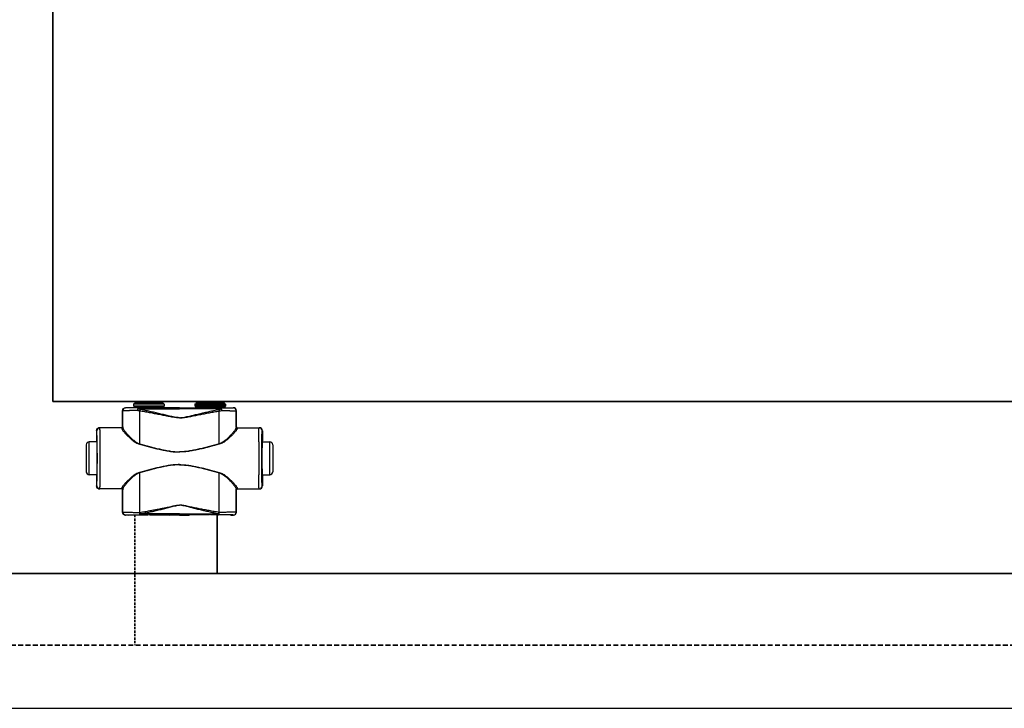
# Model space of a CAD drawing. Header units: millimetres. Extents: x 14365 to 105143, y -126377 to -22383.
# Tile 109 of 191: x 68479 to 69282, y -126377 to -125815. Entities that reach past the tile are written whole.
import ezdxf

# ---------------------------------------------------------------- set-up
doc = ezdxf.new("R2010")
doc.units = ezdxf.units.MM
doc.linetypes.add('VERDECKT', pattern=[9.525, 6.35, -3.175])
doc.linetypes.add('ČÁRKOVANÁ', pattern=[0.75, 0.5, -0.25])
for name, color, linetype, lineweight in [('UT_POTRUBI - PŘÍVOD', 1, 'Continuous', 35), ('UT_POTRUBI - ZPÁTEČKA', 5, 'ČÁRKOVANÁ', 35), ('UT_SCHÉMA_PŘÍVOD', 10, 'Continuous', 35), ('UT_SCHÉMA_ZPÁTEČKA', 172, 'VERDECKT', 35), ('UT_ZAŘÍZENÍ - OT', 3, 'Continuous', 35)]:
    doc.layers.add(name, color=color, linetype=linetype, lineweight=lineweight)

msp = doc.modelspace()

# ---------------------------------------------------------------- linework, layer by layer
at = {"color": 0, "linetype": 'Continuous'}
for p, q in [((68571.68, -126128.53), (68571.38, -126128.83)), ((68596.58, -126128.83), (68571.38, -126128.83)), ((68571.38, -126128.83), (68571.38, -126130.23)), ((68596.28, -126128.53), (68571.68, -126128.53)), ((68595.48, -126127.73), (68572.48, -126127.73)), ((68572.48, -126127.73), (68572.48, -126128.43)), ((68595.48, -126128.43), (68572.48, -126128.43)), ((68594.38, -126126.63), (68573.58, -126126.63)), ((68595.48, -126127.73), (68595.48, -126128.43)), ((68596.28, -126128.53), (68596.58, -126128.83)), ((68596.58, -126128.83), (68596.58, -126130.23)), ((68621.68, -126128.53), (68621.38, -126128.83)), ((68621.38, -126128.83), (68646.58, -126128.83)), ((68621.38, -126128.83), (68621.38, -126130.23)), ((68621.68, -126128.53), (68646.28, -126128.53)), ((68622.48, -126127.73), (68622.48, -126128.43)), ((68622.48, -126127.73), (68645.48, -126127.73)), ((68622.48, -126128.43), (68645.48, -126128.43)), ((68623.58, -126126.63), (68644.38, -126126.63)), ((68645.48, -126127.73), (68645.48, -126128.43)), ((68646.28, -126128.53), (68646.58, -126128.83)), ((68646.58, -126128.83), (68646.58, -126130.23)), ((68562.6, -126134.36), (68562.48, -126134.23)), ((68562.48, -126147.23), (68562.48, -126134.23)), ((68565.1, -126131.86), (68564.98, -126131.73)), ((68566.63, -126131.73), (68564.98, -126131.73)), ((68566.98, -126131.84), (68566.63, -126131.73)), ((68571.38, -126130.23), (68572.33, -126131.19)), ((68571.38, -126130.23), (68596.58, -126130.23)), ((68572.33, -126131.19), (68595.63, -126131.19)), ((68572.48, -126131.54), (68595.48, -126131.54)), ((68572.48, -126131.54), (68572.48, -126131.9)), ((68580.13, -126131.92), (68575.28, -126131.92)), ((68575.28, -126132.62), (68575.28, -126131.92)), ((68575.28, -126132.62), (68608.98, -126132.62)), ((68608.98, -126131.92), (68587.83, -126131.92)), ((68595.48, -126131.54), (68595.48, -126131.9)), ((68596.58, -126130.23), (68595.63, -126131.19)), ((68602.73, -126131.73), (68600.98, -126131.84)), ((68608.98, -126131.73), (68602.73, -126131.73)), ((68608.98, -126131.73), (68615.23, -126131.73)), ((68608.98, -126131.92), (68630.13, -126131.92)), ((68642.68, -126132.62), (68608.98, -126132.62)), ((68615.23, -126131.73), (68616.98, -126131.84)), ((68646.58, -126130.23), (68621.38, -126130.23)), ((68621.38, -126130.23), (68622.33, -126131.19)), ((68645.63, -126131.19), (68622.33, -126131.19)), ((68645.48, -126131.54), (68622.48, -126131.54)), ((68622.48, -126131.54), (68622.48, -126131.9)), ((68637.83, -126131.92), (68642.68, -126131.92)), ((68642.68, -126132.62), (68642.68, -126131.92)), ((68645.48, -126131.54), (68645.48, -126131.9)), ((68646.58, -126130.23), (68645.63, -126131.19)), ((68650.98, -126131.84), (68651.33, -126131.73)), ((68651.33, -126131.73), (68652.98, -126131.73)), ((68652.86, -126131.86), (68652.98, -126131.73)), ((68655.36, -126134.36), (68655.48, -126134.23)), ((68655.48, -126147.23), (68655.48, -126134.23)), ((68541.49, -126150.53), (68541.28, -126150.53)), ((68541.28, -126150.53), (68541.28, -126158.68)), ((68561.79, -126148.03), (68543.78, -126148.03)), ((68562.48, -126147.23), (68562.59, -126147.23)), ((68655.48, -126147.23), (68655.38, -126147.23)), ((68656.18, -126148.03), (68674.18, -126148.03)), ((68676.47, -126150.53), (68676.68, -126150.53)), ((68676.68, -126150.53), (68676.68, -126158.68)), ((68532.78, -126162.03), (68532.78, -126184.03)), ((68541.53, -126159.53), (68535.28, -126159.53)), ((68535.28, -126186.53), (68535.28, -126159.53)), ((68541.28, -126158.68), (68541.49, -126159.03)), ((68541.68, -126159.05), (68541.67, -126159.03)), ((68676.29, -126159.05), (68676.29, -126159.03)), ((68676.43, -126159.53), (68682.68, -126159.53)), ((68676.68, -126158.68), (68676.47, -126159.03)), ((68682.68, -126186.53), (68682.68, -126159.53)), ((68685.18, -126162.03), (68685.18, -126184.03)), ((68541.53, -126186.53), (68535.28, -126186.53)), ((68541.49, -126187.03), (68541.28, -126187.38)), ((68541.28, -126187.38), (68541.28, -126195.53)), ((68541.67, -126187.03), (68541.68, -126187.02)), ((68676.29, -126187.03), (68676.29, -126187.02)), ((68676.43, -126186.53), (68682.68, -126186.53)), ((68676.47, -126187.03), (68676.68, -126187.38)), ((68676.68, -126187.38), (68676.68, -126195.53)), ((68541.28, -126195.53), (68541.49, -126195.53)), ((68561.79, -126198.03), (68543.78, -126198.03)), ((68562.59, -126198.83), (68562.48, -126198.83)), ((68562.48, -126216.93), (68562.48, -126198.83)), ((68655.38, -126198.83), (68655.48, -126198.83)), ((68655.48, -126216.93), (68655.48, -126198.83)), ((68656.18, -126198.03), (68674.18, -126198.03)), ((68676.68, -126195.53), (68676.47, -126195.53)), ((68562.48, -126216.93), (68562.6, -126216.82)), ((68576.52, -126217.19), (68576.7, -126217.19)), ((68608.98, -126218.5), (68577.02, -126218.5)), ((68577.02, -126219.24), (68577.02, -126218.5)), ((68608.98, -126218.5), (68640.94, -126218.5)), ((68640.94, -126219.24), (68640.94, -126218.5)), ((68641.44, -126217.19), (68641.26, -126217.19)), ((68655.48, -126216.93), (68655.36, -126216.82)), ((68564.98, -126219.43), (68565.1, -126219.32)), ((68566.63, -126219.43), (68564.98, -126219.43)), ((68566.98, -126219.33), (68566.63, -126219.43)), ((68576.85, -126219.24), (68577.02, -126219.24)), ((68577.02, -126219.24), (68578.29, -126219.24)), ((68589.68, -126219.24), (68608.98, -126219.24)), ((68602.73, -126219.43), (68600.98, -126219.33)), ((68608.98, -126219.43), (68602.73, -126219.43)), ((68628.29, -126219.24), (68608.98, -126219.24)), ((68608.98, -126219.43), (68615.23, -126219.43)), ((68615.23, -126219.43), (68616.98, -126219.33)), ((68640.94, -126219.24), (68639.68, -126219.24)), ((68641.11, -126219.24), (68640.94, -126219.24)), ((68650.98, -126219.33), (68651.33, -126219.43)), ((68651.33, -126219.43), (68652.98, -126219.43)), ((68652.98, -126219.43), (68652.86, -126219.32))]:
    msp.add_line(p, q, dxfattribs=at)
at = {"ltscale": 8}
msp.add_line((31841.29, -126377.19), (105085.12, -126377.19), dxfattribs=at)
at = {"color": 0, "linetype": 'Continuous'}
for centre, radius, start, end in [((68573.58, -126127.73), 1.1, 90, 180), ((68573.58, -126128.43), 1.1, 180, 185.21872), ((68594.38, -126127.73), 1.1, 0, 90), ((68594.38, -126128.43), 1.1, 354.78128, 0), ((68623.58, -126127.73), 1.1, 90, 180), ((68623.58, -126128.43), 1.1, 180, 185.21872), ((68644.38, -126127.73), 1.1, 0, 90), ((68644.38, -126128.43), 1.1, 354.78128, 0), ((68565.1, -126134.36), 2.5, 90.00246, 179.99754), ((68571.98, -126131.54), 0.5, 0, 45), ((68595.98, -126131.54), 0.5, 135, 180), ((68621.98, -126131.54), 0.5, 0, 45), ((68645.98, -126131.54), 0.5, 135, 180), ((68652.86, -126134.36), 2.5, 0.00246, 89.99754), ((68543.99, -126150.53), 2.5, 90.00225, 180.00111), ((68561.79, -126147.23), 0.8, 270.0036, 359.99724), ((68656.18, -126147.23), 0.8, 180.00276, 269.9964), ((68673.97, -126150.53), 2.5, 359.99889, 89.99775), ((68535.28, -126162.03), 2.5, 90, 180), ((66101.82, -126173.03), 2442.41, 359.68325, 0.31675), ((71116.14, -126173.03), 2442.41, 179.68325, 180.31675), ((68682.68, -126162.03), 2.5, 0, 90), ((68535.28, -126184.03), 2.5, 180, 270), ((68682.68, -126184.03), 2.5, 270, 0), ((68543.99, -126195.53), 2.5, 179.99889, 269.99775), ((68561.79, -126198.83), 0.8, 0.00276, 89.9964), ((68656.18, -126198.83), 0.8, 90.0036, 179.99724), ((68673.97, -126195.53), 2.5, 270.00225, 0.00111), ((68565.1, -126216.82), 2.5, 180.00246, 269.99754), ((68652.86, -126216.82), 2.5, 270.00246, 359.99754)]:
    msp.add_arc(centre, radius, start, end, dxfattribs=at)
at = {"color": 0, "linetype": 'Continuous', "extrusion": (0, 0, -1)}
for centre, major_axis, ratio, start_param, end_param in [((68564.98, -126134.23), (-1.77, 1.77), 0.999973, -0.785384, 0.785384), ((68583.98, -126131.84), (-17, 0), 0.005236, 4.941076, 6.283185), ((68583.98, -126131.84), (-17, 0), 0.005236, 3.141593, 4.483702), ((68543.78, -126150.53), (-2.5, 0), 0.999945, 0, 1.570796), ((68561.68, -126147.23), (-0.8, 0), 0.999986, -3.141593, -1.659157), ((68541.49, -126173.03), (0, 14), 0.010472, 0, 3.141593), ((68543.78, -126195.53), (-2.5, 0), 0.999945, -1.570796, 0), ((68561.68, -126198.83), (0.8, 0), 0.999986, -1.395381, 0), ((68564.98, -126216.93), (1.77, 1.77), 0.999973, -3.926977, -2.356208), ((68583.98, -126219.33), (-17, 0), 0.005236, 0, 1.229157), ((68583.98, -126219.33), (-17, 0), 0.005236, 1.912436, 3.141593)]:
    msp.add_ellipse(centre, major_axis=major_axis, ratio=ratio, start_param=start_param, end_param=end_param, dxfattribs=at)
at = {"color": 0, "linetype": 'Continuous'}
for centre, major_axis, ratio, start_param, end_param in [((68633.98, -126131.84), (17, 0), 0.005236, 3.141593, 4.483702), ((68633.98, -126131.84), (17, 0), 0.005236, 4.941076, 6.283185), ((68652.98, -126134.23), (1.77, 1.77), 0.999973, -0.785384, 0.785384), ((68656.28, -126147.23), (0.8, 0), 0.999986, -3.141593, -1.659157), ((68674.18, -126150.53), (2.5, 0), 0.999945, 0, 1.570796), ((68676.47, -126173.03), (0, 14), 0.010472, 0, 3.141593), ((68656.28, -126198.83), (-0.8, 0), 0.999986, -1.395381, 0), ((68674.18, -126195.53), (2.5, 0), 0.999945, -1.570796, 0), ((68652.98, -126216.93), (-1.77, 1.77), 0.999973, -3.926977, -2.356208), ((68633.98, -126219.33), (17, 0), 0.005236, 1.912436, 3.141593), ((68633.98, -126219.33), (17, 0), 0.005236, 0, 1.229157)]:
    msp.add_ellipse(centre, major_axis=major_axis, ratio=ratio, start_param=start_param, end_param=end_param, dxfattribs=at)
for points, knots in [([(68574.66, -126134.04), (68573.83, -126134.05), (68572.22, -126134.06), (68570.26, -126134.08), (68568.79, -126134.1), (68567.79, -126134.11), (68566.86, -126134.13), (68566.01, -126134.15), (68565.25, -126134.17), (68564.57, -126134.2), (68564, -126134.22), (68563.58, -126134.24), (68563.29, -126134.26), (68563.11, -126134.27), (68562.96, -126134.29), (68562.84, -126134.3), (68562.74, -126134.31), (68562.67, -126134.32), (68562.63, -126134.34), (68562.6, -126134.35), (68562.6, -126134.36)], [0, 0, 0, 0, 0.207034, 0.39928, 0.488214, 0.57154, 0.648707, 0.71921, 0.782588, 0.838437, 0.886403, 0.926186, 0.942933, 0.957549, 0.970012, 0.98031, 0.988432, 0.994377, 0.998178, 1, 1, 1, 1]), ([(68562.61, -126147.77), (68562.61, -126146.65), (68562.61, -126142.18), (68562.61, -126137.71), (68562.6, -126134.36)], [0, 0, 0, 0, 0.250733, 1, 1, 1, 1]), ([(68575.28, -126131.92), (68574.58, -126131.92), (68573.22, -126131.92), (68571.56, -126131.92), (68570.32, -126131.91), (68569.47, -126131.91), (68568.69, -126131.9), (68567.97, -126131.9), (68567.33, -126131.89), (68566.76, -126131.89), (68566.27, -126131.88), (68565.92, -126131.88), (68565.68, -126131.88), (68565.53, -126131.87), (68565.41, -126131.87), (68565.3, -126131.87), (68565.23, -126131.87), (68565.18, -126131.86), (68565.16, -126131.86), (68565.13, -126131.86), (68565.12, -126131.86), (68565.11, -126131.86), (68565.1, -126131.86), (68565.1, -126131.86)], [0, 0, 0, 0, 0.207653, 0.400343, 0.489423, 0.572844, 0.650059, 0.720565, 0.783909, 0.839692, 0.887568, 0.927242, 0.943927, 0.958477, 0.970869, 0.981088, 0.989117, 0.992306, 0.994945, 0.997032, 0.998568, 0.999554, 1, 1, 1, 1]), ([(68575.28, -126131.92), (68575.19, -126131.93), (68575.09, -126132.04), (68575.01, -126132.17), (68574.94, -126132.32), (68574.87, -126132.55), (68574.79, -126132.86), (68574.73, -126133.22), (68574.69, -126133.62), (68574.67, -126133.9), (68574.66, -126134.04)], [0, 0, 0, 0, 0.117156, 0.161001, 0.211236, 0.330442, 0.472834, 0.634922, 0.812344, 1, 1, 1, 1]), ([(68575.28, -126132.62), (68575.15, -126132.83), (68574.93, -126133.29), (68574.75, -126133.78), (68574.66, -126134.04)], [0, 0, 0, 0, 0.464895, 1, 1, 1, 1]), ([(68576.53, -126134.4), (68576.37, -126134.38), (68575.74, -126134.29), (68575.12, -126134.15), (68574.66, -126134.04)], [0, 0, 0, 0, 0.252579, 1, 1, 1, 1]), ([(68576.85, -126133.07), (68576.72, -126133.04), (68576.19, -126132.92), (68575.66, -126132.76), (68575.28, -126132.62)], [0, 0, 0, 0, 0.253704, 1, 1, 1, 1]), ([(68576.85, -126133.07), (68576.79, -126133.27), (68576.67, -126133.71), (68576.57, -126134.16), (68576.53, -126134.4)], [0, 0, 0, 0, 0.464569, 1, 1, 1, 1]), ([(68608.98, -126140.04), (68608.98, -126140.04), (68608.29, -126140.04), (68606.91, -126139.96), (68604.86, -126139.68), (68602.82, -126139.33), (68600.11, -126138.83), (68596.74, -126138.16), (68592.69, -126137.37), (68588.65, -126136.58), (68584.61, -126135.82), (68580.57, -126135.09), (68577.87, -126134.63), (68576.53, -126134.4)], [0.5000015, 0.5000015, 0.5000015, 0.5000015, 0.500002, 0.5313979, 0.5627848, 0.5941575, 0.6255147, 0.6881766, 0.7507583, 0.8132458, 0.8756245, 0.9378805, 1, 1, 1, 1]), ([(68576.54, -126161.18), (68576.54, -126158.94), (68576.54, -126150.01), (68576.53, -126141.09), (68576.53, -126134.4)], [0, 0, 0, 0, 0.250952, 1, 1, 1, 1]), ([(68608.98, -126139.86), (68608.98, -126139.86), (68608.64, -126139.86), (68607.95, -126139.84), (68606.57, -126139.7), (68604.87, -126139.42), (68602.85, -126139), (68600.84, -126138.54), (68598.83, -126138.07), (68596.16, -126137.43), (68592.82, -126136.63), (68588.83, -126135.69), (68584.83, -126134.77), (68580.84, -126133.89), (68578.18, -126133.34), (68576.85, -126133.07)], [0.499995, 0.499995, 0.499995, 0.499995, 0.4999958, 0.5157333, 0.5314718, 0.5629204, 0.5943483, 0.6257534, 0.6571339, 0.6884877, 0.7511054, 0.813586, 0.8759088, 0.9380534, 1, 1, 1, 1]), ([(68587.83, -126131.92), (68587.2, -126131.93), (68585.91, -126131.95), (68583.98, -126131.97), (68582.05, -126131.95), (68580.77, -126131.93), (68580.13, -126131.92)], [0, 0, 0, 0, 0.248355, 0.5, 0.751645, 1, 1, 1, 1]), ([(68608.98, -126139.86), (68608.98, -126139.86), (68609.33, -126139.86), (68610.02, -126139.84), (68611.39, -126139.7), (68613.09, -126139.42), (68615.11, -126139), (68617.12, -126138.54), (68619.13, -126138.07), (68621.8, -126137.43), (68625.14, -126136.63), (68629.14, -126135.69), (68633.13, -126134.77), (68637.12, -126133.89), (68639.78, -126133.34), (68641.11, -126133.07)], [0.499995, 0.499995, 0.499995, 0.499995, 0.4999958, 0.5157333, 0.5314718, 0.5629204, 0.5943483, 0.6257534, 0.6571339, 0.6884877, 0.7511054, 0.813586, 0.8759088, 0.9380534, 1, 1, 1, 1]), ([(68608.98, -126140.04), (68608.98, -126140.04), (68609.67, -126140.04), (68611.05, -126139.96), (68613.1, -126139.68), (68615.14, -126139.33), (68617.85, -126138.83), (68621.22, -126138.16), (68625.27, -126137.37), (68629.32, -126136.58), (68633.36, -126135.82), (68637.39, -126135.09), (68640.09, -126134.63), (68641.43, -126134.4)], [0.5000015, 0.5000015, 0.5000015, 0.5000015, 0.500002, 0.5313979, 0.5627848, 0.5941575, 0.6255147, 0.6881766, 0.7507583, 0.8132458, 0.8756245, 0.9378805, 1, 1, 1, 1]), ([(68630.13, -126131.92), (68630.77, -126131.93), (68632.05, -126131.95), (68633.98, -126131.97), (68635.91, -126131.95), (68637.2, -126131.93), (68637.83, -126131.92)], [0, 0, 0, 0, 0.248355, 0.5, 0.751645, 1, 1, 1, 1]), ([(68641.11, -126133.07), (68641.24, -126133.04), (68641.78, -126132.92), (68642.3, -126132.76), (68642.68, -126132.62)], [0, 0, 0, 0, 0.253704, 1, 1, 1, 1]), ([(68641.11, -126133.07), (68641.17, -126133.27), (68641.29, -126133.71), (68641.39, -126134.16), (68641.43, -126134.4)], [0, 0, 0, 0, 0.464569, 1, 1, 1, 1]), ([(68641.42, -126161.18), (68641.42, -126158.94), (68641.42, -126150.01), (68641.43, -126141.09), (68641.43, -126134.4)], [0, 0, 0, 0, 0.250952, 1, 1, 1, 1]), ([(68641.43, -126134.4), (68641.59, -126134.38), (68642.22, -126134.29), (68642.84, -126134.15), (68643.3, -126134.04)], [0, 0, 0, 0, 0.252579, 1, 1, 1, 1]), ([(68642.68, -126131.92), (68643.39, -126131.92), (68644.74, -126131.92), (68646.4, -126131.92), (68647.64, -126131.91), (68648.49, -126131.91), (68649.27, -126131.9), (68649.99, -126131.9), (68650.63, -126131.89), (68651.2, -126131.89), (68651.69, -126131.88), (68652.04, -126131.88), (68652.28, -126131.88), (68652.43, -126131.87), (68652.56, -126131.87), (68652.66, -126131.87), (68652.73, -126131.87), (68652.78, -126131.86), (68652.81, -126131.86), (68652.83, -126131.86), (68652.84, -126131.86), (68652.85, -126131.86), (68652.86, -126131.86), (68652.86, -126131.86)], [0, 0, 0, 0, 0.207653, 0.400343, 0.489423, 0.572844, 0.650059, 0.720565, 0.783909, 0.839692, 0.887568, 0.927242, 0.943927, 0.958477, 0.970869, 0.981088, 0.989117, 0.992306, 0.994945, 0.997032, 0.998568, 0.999554, 1, 1, 1, 1]), ([(68642.68, -126131.92), (68642.77, -126131.93), (68642.87, -126132.04), (68642.95, -126132.17), (68643.02, -126132.32), (68643.1, -126132.55), (68643.17, -126132.86), (68643.23, -126133.22), (68643.27, -126133.62), (68643.29, -126133.9), (68643.3, -126134.04)], [0, 0, 0, 0, 0.117156, 0.161001, 0.211236, 0.330442, 0.472834, 0.634922, 0.812344, 1, 1, 1, 1]), ([(68642.68, -126132.62), (68642.81, -126132.83), (68643.04, -126133.29), (68643.21, -126133.78), (68643.3, -126134.04)], [0, 0, 0, 0, 0.464895, 1, 1, 1, 1]), ([(68643.3, -126134.04), (68644.13, -126134.05), (68645.74, -126134.06), (68647.7, -126134.08), (68649.17, -126134.1), (68650.17, -126134.11), (68651.1, -126134.13), (68651.95, -126134.15), (68652.72, -126134.17), (68653.39, -126134.2), (68653.97, -126134.22), (68654.39, -126134.24), (68654.67, -126134.26), (68654.85, -126134.27), (68655, -126134.29), (68655.12, -126134.3), (68655.22, -126134.31), (68655.29, -126134.32), (68655.33, -126134.34), (68655.36, -126134.35), (68655.36, -126134.36)], [0, 0, 0, 0, 0.207034, 0.39928, 0.488214, 0.57154, 0.648707, 0.71921, 0.782588, 0.838437, 0.886403, 0.926186, 0.942933, 0.957549, 0.970012, 0.98031, 0.988432, 0.994377, 0.998178, 1, 1, 1, 1]), ([(68655.35, -126147.77), (68655.35, -126146.65), (68655.35, -126142.18), (68655.36, -126137.71), (68655.36, -126134.36)], [0, 0, 0, 0, 0.250733, 1, 1, 1, 1]), ([(68541.67, -126159.03), (68541.67, -126158.4), (68541.66, -126157.21), (68541.64, -126155.77), (68541.63, -126154.72), (68541.62, -126154.01), (68541.61, -126153.37), (68541.59, -126152.79), (68541.58, -126152.27), (68541.57, -126151.82), (68541.56, -126151.44), (68541.55, -126151.16), (68541.54, -126150.97), (68541.53, -126150.86), (68541.52, -126150.76), (68541.52, -126150.68), (68541.51, -126150.62), (68541.5, -126150.57), (68541.5, -126150.55), (68541.49, -126150.53), (68541.49, -126150.53)], [0, 0, 0, 0, 0.221931, 0.420259, 0.509783, 0.592499, 0.668149, 0.736495, 0.797321, 0.850436, 0.895675, 0.932895, 0.948462, 0.961984, 0.973451, 0.982856, 0.990196, 0.99547, 0.998697, 1, 1, 1, 1]), ([(68544.19, -126159.53), (68544.18, -126158.69), (68544.17, -126157.1), (68544.16, -126155.16), (68544.14, -126153.74), (68544.13, -126152.79), (68544.12, -126151.91), (68544.1, -126151.12), (68544.09, -126150.42), (68544.08, -126149.8), (68544.06, -126149.28), (68544.05, -126148.89), (68544.04, -126148.64), (68544.03, -126148.48), (68544.03, -126148.35), (68544.02, -126148.24), (68544.01, -126148.15), (68544.01, -126148.09), (68544, -126148.05), (68544, -126148.04), (68543.99, -126148.03), (68543.99, -126148.03)], [0, 0, 0, 0, 0.218984, 0.416191, 0.505653, 0.588551, 0.664564, 0.733396, 0.794781, 0.848478, 0.894279, 0.932006, 0.947796, 0.961515, 0.973152, 0.982695, 0.990138, 0.995479, 0.998726, 0.999584, 1, 1, 1, 1]), ([(68561.79, -126148.03), (68561.79, -126148.03), (68561.79, -126148.04), (68561.79, -126148.04), (68561.79, -126148.05), (68561.79, -126148.07), (68561.8, -126148.11), (68561.8, -126148.17), (68561.8, -126148.24), (68561.81, -126148.33), (68561.81, -126148.44), (68561.81, -126148.51), (68561.81, -126148.55)], [0, 0, 0, 0, 0.005122, 0.017304, 0.037118, 0.064661, 0.143035, 0.252499, 0.393016, 0.564526, 0.766907, 1, 1, 1, 1]), ([(68562.61, -126147.77), (68562.61, -126147.87), (68562.57, -126148.08), (68562.39, -126148.34), (68562.13, -126148.51), (68561.92, -126148.55), (68561.81, -126148.55)], [0, 0, 0, 0, 0.247572, 0.496581, 0.747591, 1, 1, 1, 1]), ([(68561.81, -126148.55), (68561.81, -126148.62), (68561.84, -126148.76), (68561.91, -126148.98), (68562.02, -126149.23), (68562.23, -126149.61), (68562.58, -126150.16), (68563.11, -126150.86), (68563.76, -126151.65), (68564.79, -126152.83), (68566.3, -126154.41), (68568.34, -126156.38), (68570.25, -126158.02), (68571.95, -126159.28), (68573.8, -126160.49), (68575.35, -126161.22), (68576.44, -126161.51)], [0, 0, 0, 0, 0.009694, 0.02127, 0.034861, 0.050494, 0.087694, 0.13227, 0.183417, 0.240322, 0.368483, 0.511765, 0.666448, 0.747227, 0.829948, 1, 1, 1, 1]), ([(68562.59, -126147.23), (68562.59, -126147.23), (68562.59, -126147.24), (68562.59, -126147.24), (68562.59, -126147.25), (68562.59, -126147.28), (68562.6, -126147.31), (68562.6, -126147.37), (68562.6, -126147.45), (68562.61, -126147.54), (68562.61, -126147.65), (68562.61, -126147.73), (68562.61, -126147.77)], [0, 0, 0, 0, 0.005057, 0.017214, 0.037015, 0.06455, 0.142921, 0.252392, 0.392925, 0.564459, 0.766871, 1, 1, 1, 1]), ([(68562.61, -126147.77), (68562.61, -126147.84), (68562.64, -126147.98), (68562.7, -126148.21), (68562.81, -126148.47), (68563, -126148.88), (68563.34, -126149.44), (68563.84, -126150.17), (68564.45, -126150.97), (68565.42, -126152.19), (68566.84, -126153.81), (68568.77, -126155.83), (68570.58, -126157.52), (68572.2, -126158.84), (68573.98, -126160.1), (68575.47, -126160.87), (68576.54, -126161.18)], [0, 0, 0, 0, 0.010286, 0.022433, 0.036551, 0.052653, 0.090607, 0.135698, 0.187142, 0.244158, 0.372094, 0.514728, 0.6685, 0.748767, 0.830965, 1, 1, 1, 1]), ([(68655.35, -126147.77), (68655.35, -126147.84), (68655.33, -126147.98), (68655.26, -126148.21), (68655.15, -126148.47), (68654.96, -126148.88), (68654.62, -126149.44), (68654.12, -126150.17), (68653.51, -126150.97), (68652.54, -126152.19), (68651.12, -126153.81), (68649.19, -126155.83), (68647.38, -126157.52), (68645.76, -126158.84), (68643.98, -126160.1), (68642.49, -126160.87), (68641.42, -126161.18)], [0, 0, 0, 0, 0.010286, 0.022433, 0.036551, 0.052653, 0.090607, 0.135698, 0.187142, 0.244158, 0.372094, 0.514728, 0.6685, 0.748767, 0.830965, 1, 1, 1, 1]), ([(68656.15, -126148.55), (68656.15, -126148.62), (68656.13, -126148.76), (68656.05, -126148.98), (68655.94, -126149.23), (68655.73, -126149.61), (68655.38, -126150.16), (68654.85, -126150.86), (68654.2, -126151.65), (68653.17, -126152.83), (68651.67, -126154.41), (68649.62, -126156.38), (68647.71, -126158.02), (68646.02, -126159.28), (68644.16, -126160.49), (68642.61, -126161.22), (68641.52, -126161.51)], [0, 0, 0, 0, 0.009694, 0.02127, 0.034861, 0.050494, 0.087694, 0.13227, 0.183417, 0.240322, 0.368483, 0.511765, 0.666448, 0.747227, 0.829948, 1, 1, 1, 1]), ([(68655.38, -126147.23), (68655.38, -126147.23), (68655.37, -126147.24), (68655.37, -126147.24), (68655.37, -126147.25), (68655.37, -126147.28), (68655.37, -126147.31), (68655.36, -126147.37), (68655.36, -126147.45), (68655.36, -126147.54), (68655.35, -126147.65), (68655.35, -126147.73), (68655.35, -126147.77)], [0, 0, 0, 0, 0.005057, 0.017214, 0.037015, 0.06455, 0.142921, 0.252392, 0.392925, 0.564459, 0.766871, 1, 1, 1, 1]), ([(68655.35, -126147.77), (68655.35, -126147.87), (68655.39, -126148.08), (68655.57, -126148.34), (68655.84, -126148.51), (68656.04, -126148.55), (68656.15, -126148.55)], [0, 0, 0, 0, 0.247572, 0.496581, 0.747591, 1, 1, 1, 1]), ([(68656.18, -126148.03), (68656.18, -126148.03), (68656.17, -126148.04), (68656.17, -126148.04), (68656.17, -126148.05), (68656.17, -126148.07), (68656.17, -126148.11), (68656.16, -126148.17), (68656.16, -126148.24), (68656.16, -126148.33), (68656.15, -126148.44), (68656.15, -126148.51), (68656.15, -126148.55)], [0, 0, 0, 0, 0.005122, 0.017304, 0.037118, 0.064661, 0.143035, 0.252499, 0.393016, 0.564526, 0.766907, 1, 1, 1, 1]), ([(68673.77, -126159.53), (68673.78, -126158.69), (68673.79, -126157.1), (68673.81, -126155.16), (68673.82, -126153.74), (68673.83, -126152.79), (68673.84, -126151.91), (68673.86, -126151.12), (68673.87, -126150.42), (68673.88, -126149.8), (68673.9, -126149.28), (68673.91, -126148.89), (68673.92, -126148.64), (68673.93, -126148.48), (68673.93, -126148.35), (68673.94, -126148.24), (68673.95, -126148.15), (68673.95, -126148.09), (68673.96, -126148.05), (68673.97, -126148.04), (68673.97, -126148.03), (68673.97, -126148.03)], [0, 0, 0, 0, 0.218984, 0.416191, 0.505653, 0.588551, 0.664564, 0.733396, 0.794781, 0.848478, 0.894279, 0.932006, 0.947796, 0.961515, 0.973152, 0.982695, 0.990138, 0.995479, 0.998726, 0.999584, 1, 1, 1, 1]), ([(68676.29, -126159.03), (68676.29, -126158.4), (68676.3, -126157.21), (68676.32, -126155.77), (68676.33, -126154.72), (68676.34, -126154.01), (68676.36, -126153.37), (68676.37, -126152.79), (68676.38, -126152.27), (68676.39, -126151.82), (68676.4, -126151.44), (68676.42, -126151.16), (68676.42, -126150.97), (68676.43, -126150.86), (68676.44, -126150.76), (68676.44, -126150.68), (68676.45, -126150.62), (68676.46, -126150.57), (68676.46, -126150.55), (68676.47, -126150.53), (68676.47, -126150.53)], [0, 0, 0, 0, 0.221931, 0.420259, 0.509783, 0.592499, 0.668149, 0.736495, 0.797321, 0.850436, 0.895675, 0.932895, 0.948462, 0.961984, 0.973451, 0.982856, 0.990196, 0.99547, 0.998697, 1, 1, 1, 1]), ([(68541.68, -126187.02), (68541.69, -126184.83), (68541.72, -126180.17), (68541.73, -126173.03), (68541.72, -126165.9), (68541.69, -126161.24), (68541.68, -126159.05)], [0, 0, 0, 0, 0.235226, 0.499987, 0.764754, 1, 1, 1, 1]), ([(68576.54, -126161.18), (68576.53, -126161.21), (68576.5, -126161.32), (68576.47, -126161.43), (68576.44, -126161.51)], [0, 0, 0, 0, 0.258378, 1, 1, 1, 1]), ([(68576.44, -126161.51), (68579.1, -126162.23), (68583.11, -126163.3), (68588.46, -126164.67), (68592.5, -126165.64), (68596.57, -126166.52), (68600.67, -126167.25), (68604.12, -126167.66), (68606.9, -126167.84), (68608.29, -126167.87), (68608.98, -126167.87), (68608.98, -126167.87)], [0, 0, 0, 0, 0.1245061, 0.1869228, 0.2494269, 0.3120016, 0.3746311, 0.4372993, 0.4686472, 0.4999998, 0.5, 0.5, 0.5, 0.5]), ([(68576.54, -126161.18), (68579.2, -126161.92), (68583.18, -126163.02), (68588.52, -126164.43), (68592.54, -126165.43), (68596.6, -126166.33), (68600.69, -126167.08), (68604.13, -126167.51), (68606.9, -126167.69), (68608.29, -126167.72), (68608.98, -126167.72), (68608.98, -126167.72)], [0, 0, 0, 0, 0.1244767, 0.1868883, 0.2493924, 0.3119715, 0.3746087, 0.437287, 0.4686409, 0.4999998, 0.5, 0.5, 0.5, 0.5]), ([(68641.42, -126161.18), (68638.77, -126161.92), (68634.78, -126163.02), (68629.45, -126164.43), (68625.42, -126165.43), (68621.36, -126166.33), (68617.27, -126167.08), (68613.83, -126167.51), (68611.06, -126167.69), (68609.67, -126167.72), (68608.98, -126167.72), (68608.98, -126167.72)], [0, 0, 0, 0, 0.1244767, 0.1868883, 0.2493924, 0.3119715, 0.3746087, 0.437287, 0.4686409, 0.4999998, 0.5, 0.5, 0.5, 0.5]), ([(68641.52, -126161.51), (68638.86, -126162.23), (68634.86, -126163.3), (68629.5, -126164.67), (68625.46, -126165.64), (68621.39, -126166.52), (68617.29, -126167.25), (68613.84, -126167.66), (68611.07, -126167.84), (68609.68, -126167.87), (68608.98, -126167.87), (68608.98, -126167.87)], [0, 0, 0, 0, 0.1245061, 0.1869228, 0.2494269, 0.3120016, 0.3746311, 0.4372993, 0.4686472, 0.4999998, 0.5, 0.5, 0.5, 0.5]), ([(68641.42, -126161.18), (68641.43, -126161.21), (68641.46, -126161.32), (68641.49, -126161.43), (68641.52, -126161.51)], [0, 0, 0, 0, 0.258378, 1, 1, 1, 1]), ([(68676.29, -126187.02), (68676.27, -126184.83), (68676.24, -126180.17), (68676.23, -126173.03), (68676.24, -126165.9), (68676.27, -126161.24), (68676.29, -126159.05)], [0, 0, 0, 0, 0.235226, 0.499987, 0.764754, 1, 1, 1, 1]), ([(68608.98, -126178.2), (68607.59, -126178.2), (68604.81, -126178.32), (68600.67, -126178.82), (68596.57, -126179.55), (68592.5, -126180.42), (68588.46, -126181.4), (68583.11, -126182.77), (68579.1, -126183.84), (68576.44, -126184.56)], [0.5, 0.5, 0.5, 0.5, 0.5626889, 0.6253582, 0.6879892, 0.7505657, 0.8130716, 0.8754902, 1, 1, 1, 1]), ([(68608.98, -126178.2), (68610.37, -126178.2), (68613.15, -126178.32), (68617.29, -126178.82), (68621.39, -126179.55), (68625.46, -126180.42), (68629.5, -126181.4), (68634.86, -126182.77), (68638.86, -126183.84), (68641.52, -126184.56)], [0.5, 0.5, 0.5, 0.5, 0.5626889, 0.6253582, 0.6879892, 0.7505657, 0.8130716, 0.8754902, 1, 1, 1, 1]), ([(68576.44, -126184.56), (68575.35, -126184.85), (68573.8, -126185.58), (68571.95, -126186.79), (68570.25, -126188.05), (68568.34, -126189.69), (68566.3, -126191.65), (68564.79, -126193.24), (68563.76, -126194.42), (68563.11, -126195.2), (68562.58, -126195.91), (68562.23, -126196.45), (68562.02, -126196.84), (68561.91, -126197.09), (68561.84, -126197.31), (68561.81, -126197.45), (68561.81, -126197.51)], [0, 0, 0, 0, 0.170052, 0.252774, 0.333553, 0.488235, 0.631517, 0.759678, 0.816583, 0.86773, 0.912306, 0.949506, 0.965139, 0.978731, 0.990306, 1, 1, 1, 1]), ([(68576.54, -126184.89), (68575.47, -126185.2), (68573.98, -126185.97), (68572.2, -126187.23), (68570.58, -126188.54), (68568.77, -126190.24), (68566.84, -126192.25), (68565.42, -126193.88), (68564.45, -126195.09), (68563.84, -126195.9), (68563.34, -126196.63), (68563, -126197.19), (68562.81, -126197.59), (68562.7, -126197.85), (68562.64, -126198.08), (68562.61, -126198.23), (68562.61, -126198.3)], [0, 0, 0, 0, 0.169036, 0.251233, 0.3315, 0.485272, 0.627906, 0.755842, 0.812858, 0.864302, 0.909393, 0.947347, 0.963449, 0.977567, 0.989714, 1, 1, 1, 1]), ([(68576.54, -126184.89), (68576.53, -126184.86), (68576.5, -126184.75), (68576.47, -126184.64), (68576.44, -126184.56)], [0, 0, 0, 0, 0.258378, 1, 1, 1, 1]), ([(68576.52, -126217.19), (68576.53, -126214.51), (68576.53, -126203.75), (68576.54, -126192.98), (68576.54, -126184.89)], [0, 0, 0, 0, 0.248459, 1, 1, 1, 1]), ([(68608.98, -126178.35), (68607.59, -126178.35), (68604.82, -126178.47), (68600.69, -126178.99), (68596.6, -126179.74), (68592.54, -126180.64), (68588.52, -126181.64), (68583.18, -126183.05), (68579.2, -126184.15), (68576.54, -126184.89)], [0.5, 0.5, 0.5, 0.5, 0.5627005, 0.6253799, 0.6880187, 0.7505997, 0.8131057, 0.8755193, 1, 1, 1, 1]), ([(68608.98, -126178.35), (68610.37, -126178.35), (68613.14, -126178.47), (68617.27, -126178.99), (68621.36, -126179.74), (68625.42, -126180.64), (68629.45, -126181.64), (68634.78, -126183.05), (68638.77, -126184.15), (68641.42, -126184.89)], [0.5, 0.5, 0.5, 0.5, 0.5627005, 0.6253799, 0.6880187, 0.7505997, 0.8131057, 0.8755193, 1, 1, 1, 1]), ([(68641.42, -126184.89), (68641.43, -126184.86), (68641.46, -126184.75), (68641.49, -126184.64), (68641.52, -126184.56)], [0, 0, 0, 0, 0.258378, 1, 1, 1, 1]), ([(68641.42, -126184.89), (68642.49, -126185.2), (68643.98, -126185.97), (68645.76, -126187.23), (68647.38, -126188.54), (68649.19, -126190.24), (68651.12, -126192.25), (68652.54, -126193.88), (68653.51, -126195.09), (68654.12, -126195.9), (68654.62, -126196.63), (68654.96, -126197.19), (68655.15, -126197.59), (68655.26, -126197.85), (68655.33, -126198.08), (68655.35, -126198.23), (68655.35, -126198.3)], [0, 0, 0, 0, 0.169036, 0.251233, 0.3315, 0.485272, 0.627906, 0.755842, 0.812858, 0.864302, 0.909393, 0.947347, 0.963449, 0.977567, 0.989714, 1, 1, 1, 1]), ([(68641.44, -126217.19), (68641.44, -126214.51), (68641.43, -126203.75), (68641.42, -126192.98), (68641.42, -126184.89)], [0, 0, 0, 0, 0.248459, 1, 1, 1, 1]), ([(68641.52, -126184.56), (68642.61, -126184.85), (68644.16, -126185.58), (68646.02, -126186.79), (68647.71, -126188.05), (68649.62, -126189.69), (68651.67, -126191.65), (68653.17, -126193.24), (68654.2, -126194.42), (68654.85, -126195.2), (68655.38, -126195.91), (68655.73, -126196.45), (68655.94, -126196.84), (68656.05, -126197.09), (68656.13, -126197.31), (68656.15, -126197.45), (68656.15, -126197.51)], [0, 0, 0, 0, 0.170052, 0.252774, 0.333553, 0.488235, 0.631517, 0.759678, 0.816583, 0.86773, 0.912306, 0.949506, 0.965139, 0.978731, 0.990306, 1, 1, 1, 1]), ([(68541.49, -126195.53), (68541.49, -126195.53), (68541.5, -126195.52), (68541.5, -126195.49), (68541.51, -126195.45), (68541.52, -126195.39), (68541.52, -126195.31), (68541.53, -126195.21), (68541.54, -126195.09), (68541.55, -126194.91), (68541.56, -126194.63), (68541.57, -126194.24), (68541.58, -126193.79), (68541.59, -126193.28), (68541.61, -126192.7), (68541.62, -126192.05), (68541.63, -126191.35), (68541.64, -126190.3), (68541.66, -126188.85), (68541.67, -126187.66), (68541.67, -126187.03)], [0, 0, 0, 0, 0.001303, 0.00453, 0.009804, 0.017144, 0.026549, 0.038016, 0.051538, 0.067105, 0.104325, 0.149564, 0.202679, 0.263505, 0.331851, 0.407501, 0.490217, 0.579741, 0.778069, 1, 1, 1, 1]), ([(68543.99, -126198.03), (68543.99, -126198.03), (68544, -126198.03), (68544, -126198.01), (68544.01, -126197.98), (68544.01, -126197.92), (68544.02, -126197.83), (68544.03, -126197.72), (68544.03, -126197.59), (68544.04, -126197.43), (68544.05, -126197.17), (68544.06, -126196.79), (68544.08, -126196.27), (68544.09, -126195.65), (68544.1, -126194.94), (68544.12, -126194.15), (68544.13, -126193.28), (68544.14, -126192.33), (68544.16, -126190.91), (68544.17, -126188.97), (68544.18, -126187.38), (68544.19, -126186.54)], [0, 0, 0, 0, 0.000416, 0.001274, 0.004521, 0.009862, 0.017305, 0.026849, 0.038485, 0.052204, 0.067994, 0.105721, 0.151522, 0.205219, 0.266604, 0.335437, 0.411449, 0.494347, 0.58381, 0.781016, 1, 1, 1, 1]), ([(68673.97, -126198.03), (68673.97, -126198.03), (68673.97, -126198.03), (68673.96, -126198.01), (68673.95, -126197.98), (68673.95, -126197.92), (68673.94, -126197.83), (68673.93, -126197.72), (68673.93, -126197.59), (68673.92, -126197.43), (68673.91, -126197.17), (68673.9, -126196.79), (68673.88, -126196.27), (68673.87, -126195.65), (68673.86, -126194.94), (68673.84, -126194.15), (68673.83, -126193.28), (68673.82, -126192.33), (68673.81, -126190.91), (68673.79, -126188.97), (68673.78, -126187.38), (68673.77, -126186.54)], [0, 0, 0, 0, 0.000416, 0.001274, 0.004521, 0.009862, 0.017305, 0.026849, 0.038485, 0.052204, 0.067994, 0.105721, 0.151522, 0.205219, 0.266604, 0.335437, 0.411449, 0.494347, 0.58381, 0.781016, 1, 1, 1, 1]), ([(68676.47, -126195.53), (68676.47, -126195.53), (68676.46, -126195.52), (68676.46, -126195.49), (68676.45, -126195.45), (68676.44, -126195.39), (68676.44, -126195.31), (68676.43, -126195.21), (68676.42, -126195.09), (68676.42, -126194.91), (68676.4, -126194.63), (68676.39, -126194.24), (68676.38, -126193.79), (68676.37, -126193.28), (68676.36, -126192.7), (68676.34, -126192.05), (68676.33, -126191.35), (68676.32, -126190.3), (68676.3, -126188.85), (68676.29, -126187.66), (68676.29, -126187.03)], [0, 0, 0, 0, 0.001303, 0.00453, 0.009804, 0.017144, 0.026549, 0.038016, 0.051538, 0.067105, 0.104325, 0.149564, 0.202679, 0.263505, 0.331851, 0.407501, 0.490217, 0.579741, 0.778069, 1, 1, 1, 1]), ([(68561.81, -126197.51), (68561.81, -126197.55), (68561.81, -126197.63), (68561.81, -126197.74), (68561.8, -126197.82), (68561.8, -126197.9), (68561.8, -126197.95), (68561.79, -126197.99), (68561.79, -126198.01), (68561.79, -126198.02), (68561.79, -126198.03), (68561.79, -126198.03), (68561.79, -126198.03)], [0, 0, 0, 0, 0.233093, 0.435474, 0.606984, 0.747501, 0.856965, 0.935339, 0.962882, 0.982696, 0.994878, 1, 1, 1, 1]), ([(68562.61, -126198.3), (68562.61, -126198.2), (68562.57, -126197.99), (68562.39, -126197.73), (68562.13, -126197.56), (68561.92, -126197.51), (68561.81, -126197.51)], [0, 0, 0, 0, 0.247572, 0.496581, 0.747591, 1, 1, 1, 1]), ([(68562.61, -126198.3), (68562.61, -126198.34), (68562.61, -126198.42), (68562.61, -126198.53), (68562.6, -126198.62), (68562.6, -126198.69), (68562.6, -126198.75), (68562.59, -126198.79), (68562.59, -126198.81), (68562.59, -126198.82), (68562.59, -126198.83), (68562.59, -126198.83), (68562.59, -126198.83)], [0, 0, 0, 0, 0.23313, 0.435541, 0.607074, 0.747608, 0.857079, 0.93545, 0.962985, 0.982786, 0.994943, 1, 1, 1, 1]), ([(68562.6, -126216.82), (68562.6, -126215.28), (68562.61, -126209.11), (68562.61, -126202.93), (68562.61, -126198.3)], [0, 0, 0, 0, 0.248801, 1, 1, 1, 1]), ([(68655.35, -126198.3), (68655.35, -126198.2), (68655.39, -126197.99), (68655.57, -126197.73), (68655.84, -126197.56), (68656.04, -126197.51), (68656.15, -126197.51)], [0, 0, 0, 0, 0.247572, 0.496581, 0.747591, 1, 1, 1, 1]), ([(68655.36, -126216.82), (68655.36, -126215.28), (68655.36, -126209.11), (68655.35, -126202.93), (68655.35, -126198.3)], [0, 0, 0, 0, 0.248801, 1, 1, 1, 1]), ([(68655.35, -126198.3), (68655.35, -126198.34), (68655.35, -126198.42), (68655.36, -126198.53), (68655.36, -126198.62), (68655.36, -126198.69), (68655.37, -126198.75), (68655.37, -126198.79), (68655.37, -126198.81), (68655.37, -126198.82), (68655.37, -126198.83), (68655.38, -126198.83), (68655.38, -126198.83)], [0, 0, 0, 0, 0.23313, 0.435541, 0.607074, 0.747608, 0.857079, 0.93545, 0.962985, 0.982786, 0.994943, 1, 1, 1, 1]), ([(68656.15, -126197.51), (68656.15, -126197.55), (68656.15, -126197.63), (68656.16, -126197.74), (68656.16, -126197.82), (68656.16, -126197.9), (68656.17, -126197.95), (68656.17, -126197.99), (68656.17, -126198.01), (68656.17, -126198.02), (68656.17, -126198.03), (68656.18, -126198.03), (68656.18, -126198.03)], [0, 0, 0, 0, 0.233093, 0.435474, 0.606984, 0.747501, 0.856965, 0.935339, 0.962882, 0.982696, 0.994878, 1, 1, 1, 1]), ([(68562.6, -126216.82), (68562.6, -126216.82), (68562.63, -126216.84), (68562.68, -126216.85), (68562.76, -126216.87), (68562.88, -126216.89), (68563.02, -126216.9), (68563.2, -126216.92), (68563.41, -126216.94), (68563.74, -126216.96), (68564.24, -126216.99), (68564.92, -126217.02), (68565.71, -126217.04), (68566.6, -126217.07), (68567.59, -126217.09), (68568.68, -126217.11), (68569.84, -126217.13), (68571.53, -126217.15), (68573.76, -126217.17), (68575.58, -126217.18), (68576.52, -126217.19)], [0, 0, 0, 0, 0.001901, 0.0058, 0.011886, 0.020197, 0.030732, 0.043479, 0.058422, 0.075536, 0.116153, 0.165047, 0.22186, 0.286169, 0.35749, 0.43527, 0.518903, 0.607727, 0.798032, 1, 1, 1, 1]), ([(68576.85, -126219.24), (68576.82, -126219.24), (68576.79, -126219.21), (68576.76, -126219.15), (68576.73, -126219.09), (68576.71, -126219), (68576.67, -126218.86), (68576.61, -126218.52), (68576.55, -126217.95), (68576.53, -126217.46), (68576.52, -126217.19)], [0, 0, 0, 0, 0.03281, 0.058939, 0.09263, 0.134005, 0.182986, 0.302653, 0.616803, 1, 1, 1, 1]), ([(68576.7, -126217.19), (68578.04, -126216.96), (68580.73, -126216.51), (68584.75, -126215.78), (68588.78, -126215.02), (68592.13, -126214.36), (68594.82, -126213.83), (68596.83, -126213.42), (68598.85, -126213), (68600.87, -126212.59), (68602.88, -126212.17), (68604.57, -126211.83), (68605.91, -126211.57), (68607.27, -126211.32), (68608.29, -126211.18), (68608.98, -126211.18)], [0, 0, 0, 0, 0.0621172, 0.1243716, 0.1867502, 0.2492392, 0.2805207, 0.3118245, 0.3431487, 0.3744915, 0.4058513, 0.4372266, 0.4529199, 0.4686172, 0.5, 0.5, 0.5, 0.5]), ([(68577.02, -126219.24), (68577, -126219.24), (68576.97, -126219.21), (68576.94, -126219.15), (68576.91, -126219.09), (68576.88, -126219), (68576.85, -126218.86), (68576.79, -126218.52), (68576.73, -126217.95), (68576.71, -126217.46), (68576.7, -126217.19)], [0, 0, 0, 0, 0.032697, 0.058797, 0.092469, 0.133835, 0.182813, 0.302491, 0.616704, 1, 1, 1, 1]), ([(68577.02, -126218.5), (68576.96, -126218.3), (68576.84, -126217.86), (68576.75, -126217.42), (68576.7, -126217.19)], [0, 0, 0, 0, 0.463333, 1, 1, 1, 1]), ([(68577.02, -126218.5), (68578.35, -126218.23), (68581.01, -126217.68), (68584.99, -126216.8), (68588.97, -126215.89), (68592.29, -126215.1), (68594.94, -126214.45), (68596.94, -126213.96), (68598.93, -126213.46), (68600.93, -126212.96), (68602.92, -126212.46), (68604.59, -126212.04), (68605.93, -126211.73), (68607.27, -126211.43), (68608.3, -126211.26), (68608.98, -126211.26)], [0, 0, 0, 0, 0.0619437, 0.1240868, 0.1864104, 0.2488944, 0.2801902, 0.3115184, 0.3428764, 0.3742614, 0.4056711, 0.4371032, 0.4528275, 0.4685577, 0.5, 0.5, 0.5, 0.5]), ([(68641.26, -126217.19), (68639.92, -126216.96), (68637.23, -126216.51), (68633.21, -126215.78), (68629.18, -126215.02), (68625.83, -126214.36), (68623.14, -126213.83), (68621.13, -126213.42), (68619.11, -126213), (68617.1, -126212.59), (68615.08, -126212.17), (68613.4, -126211.83), (68612.05, -126211.57), (68610.7, -126211.32), (68609.67, -126211.18), (68608.98, -126211.18)], [0, 0, 0, 0, 0.0621172, 0.1243716, 0.1867502, 0.2492392, 0.2805207, 0.3118245, 0.3431487, 0.3744915, 0.4058513, 0.4372266, 0.4529199, 0.4686172, 0.5, 0.5, 0.5, 0.5]), ([(68640.94, -126218.5), (68639.61, -126218.23), (68636.95, -126217.68), (68632.98, -126216.8), (68628.99, -126215.89), (68625.68, -126215.1), (68623.02, -126214.45), (68621.03, -126213.96), (68619.03, -126213.46), (68617.04, -126212.96), (68615.04, -126212.46), (68613.37, -126212.04), (68612.03, -126211.73), (68610.69, -126211.43), (68609.67, -126211.26), (68608.98, -126211.26)], [0, 0, 0, 0, 0.0619437, 0.1240868, 0.1864104, 0.2488944, 0.2801902, 0.3115184, 0.3428764, 0.3742614, 0.4056711, 0.4371032, 0.4528275, 0.4685577, 0.5, 0.5, 0.5, 0.5]), ([(68640.94, -126219.24), (68640.96, -126219.24), (68640.99, -126219.21), (68641.02, -126219.15), (68641.05, -126219.09), (68641.08, -126219), (68641.11, -126218.86), (68641.17, -126218.52), (68641.23, -126217.95), (68641.25, -126217.46), (68641.26, -126217.19)], [0, 0, 0, 0, 0.032697, 0.058797, 0.092469, 0.133835, 0.182813, 0.302491, 0.616704, 1, 1, 1, 1]), ([(68640.94, -126218.5), (68641, -126218.3), (68641.12, -126217.86), (68641.21, -126217.42), (68641.26, -126217.19)], [0, 0, 0, 0, 0.463333, 1, 1, 1, 1]), ([(68641.11, -126219.24), (68641.14, -126219.24), (68641.17, -126219.21), (68641.2, -126219.15), (68641.23, -126219.09), (68641.25, -126219), (68641.29, -126218.86), (68641.35, -126218.52), (68641.41, -126217.95), (68641.43, -126217.46), (68641.44, -126217.19)], [0, 0, 0, 0, 0.03281, 0.058939, 0.09263, 0.134005, 0.182986, 0.302653, 0.616803, 1, 1, 1, 1]), ([(68655.36, -126216.82), (68655.36, -126216.82), (68655.33, -126216.84), (68655.28, -126216.85), (68655.2, -126216.87), (68655.08, -126216.89), (68654.94, -126216.9), (68654.76, -126216.92), (68654.55, -126216.94), (68654.22, -126216.96), (68653.72, -126216.99), (68653.04, -126217.02), (68652.25, -126217.04), (68651.36, -126217.07), (68650.37, -126217.09), (68649.29, -126217.11), (68648.12, -126217.13), (68646.44, -126217.15), (68644.2, -126217.17), (68642.38, -126217.18), (68641.44, -126217.19)], [0, 0, 0, 0, 0.001901, 0.0058, 0.011886, 0.020197, 0.030732, 0.043479, 0.058422, 0.075536, 0.116153, 0.165047, 0.22186, 0.286169, 0.35749, 0.43527, 0.518903, 0.607727, 0.798032, 1, 1, 1, 1]), ([(68565.1, -126219.32), (68565.1, -126219.31), (68565.11, -126219.31), (68565.12, -126219.31), (68565.14, -126219.31), (68565.16, -126219.31), (68565.19, -126219.31), (68565.25, -126219.31), (68565.33, -126219.3), (68565.46, -126219.3), (68565.6, -126219.3), (68565.78, -126219.29), (68565.98, -126219.29), (68566.2, -126219.29), (68566.55, -126219.28), (68567.05, -126219.28), (68567.71, -126219.27), (68568.47, -126219.27), (68569.3, -126219.26), (68570.22, -126219.26), (68571.2, -126219.26), (68572.62, -126219.25), (68574.51, -126219.25), (68576.05, -126219.25), (68576.85, -126219.24)], [0, 0, 0, 0, 0.000442, 0.001439, 0.003, 0.005125, 0.007814, 0.011067, 0.019262, 0.029696, 0.04235, 0.057205, 0.074237, 0.093413, 0.114703, 0.163471, 0.220191, 0.284451, 0.355774, 0.433617, 0.517377, 0.606395, 0.797271, 1, 1, 1, 1]), ([(68578.29, -126219.24), (68578.75, -126219.24), (68579.68, -126219.21), (68581.1, -126219.13), (68582.53, -126219.06), (68583.98, -126219.03), (68585.43, -126219.06), (68586.86, -126219.13), (68588.28, -126219.21), (68589.21, -126219.24), (68589.68, -126219.24)], [0, 0, 0, 0, 0.12176, 0.246313, 0.372689, 0.5, 0.627311, 0.753687, 0.87824, 1, 1, 1, 1]), ([(68639.68, -126219.24), (68639.21, -126219.24), (68638.28, -126219.21), (68636.86, -126219.13), (68635.43, -126219.06), (68633.98, -126219.03), (68632.53, -126219.06), (68631.1, -126219.13), (68629.68, -126219.21), (68628.75, -126219.24), (68628.29, -126219.24)], [0, 0, 0, 0, 0.12176, 0.246313, 0.372689, 0.5, 0.627311, 0.753687, 0.87824, 1, 1, 1, 1]), ([(68652.86, -126219.32), (68652.86, -126219.31), (68652.86, -126219.31), (68652.84, -126219.31), (68652.83, -126219.31), (68652.8, -126219.31), (68652.77, -126219.31), (68652.71, -126219.31), (68652.63, -126219.3), (68652.51, -126219.3), (68652.36, -126219.3), (68652.18, -126219.29), (68651.98, -126219.29), (68651.76, -126219.29), (68651.41, -126219.28), (68650.91, -126219.28), (68650.25, -126219.27), (68649.49, -126219.27), (68648.66, -126219.26), (68647.75, -126219.26), (68646.76, -126219.26), (68645.34, -126219.25), (68643.45, -126219.25), (68641.91, -126219.25), (68641.11, -126219.24)], [0, 0, 0, 0, 0.000442, 0.001439, 0.003, 0.005125, 0.007814, 0.011067, 0.019262, 0.029696, 0.04235, 0.057205, 0.074237, 0.093413, 0.114703, 0.163471, 0.220191, 0.284451, 0.355774, 0.433617, 0.517377, 0.606395, 0.797271, 1, 1, 1, 1])]:
    msp.add_open_spline(points, degree=3, knots=knots, dxfattribs=at)
at = {"layer": 'UT_POTRUBI - PŘÍVOD', "ltscale": 8}
msp.add_line((70810.31, -126267.2), (66220.05, -126267.2), dxfattribs=at)
at = {"layer": 'UT_POTRUBI - ZPÁTEČKA', "linetype": 'ČÁRKOVANÁ', "ltscale": 8}
msp.add_line((70743.27, -126325.64), (66078.28, -126325.64), dxfattribs=at)
at = {"layer": 'UT_SCHÉMA_PŘÍVOD'}
msp.add_line((68639.68, -126219.24), (68639.68, -126267.2), dxfattribs=at)
at = {"layer": 'UT_SCHÉMA_ZPÁTEČKA', "ltscale": 0.3}
msp.add_line((68572.63, -126219.26), (68572.63, -126325.64), dxfattribs=at)
at = {"layer": 'UT_ZAŘÍZENÍ - OT', "linetype": 'Continuous'}
for p, q in [((68505.67, -125626.63), (68505.67, -126126.63)), ((68505.67, -126126.63), (70305.67, -126126.63))]:
    msp.add_line(p, q, dxfattribs=at)

doc.saveas('drawing.dxf')
